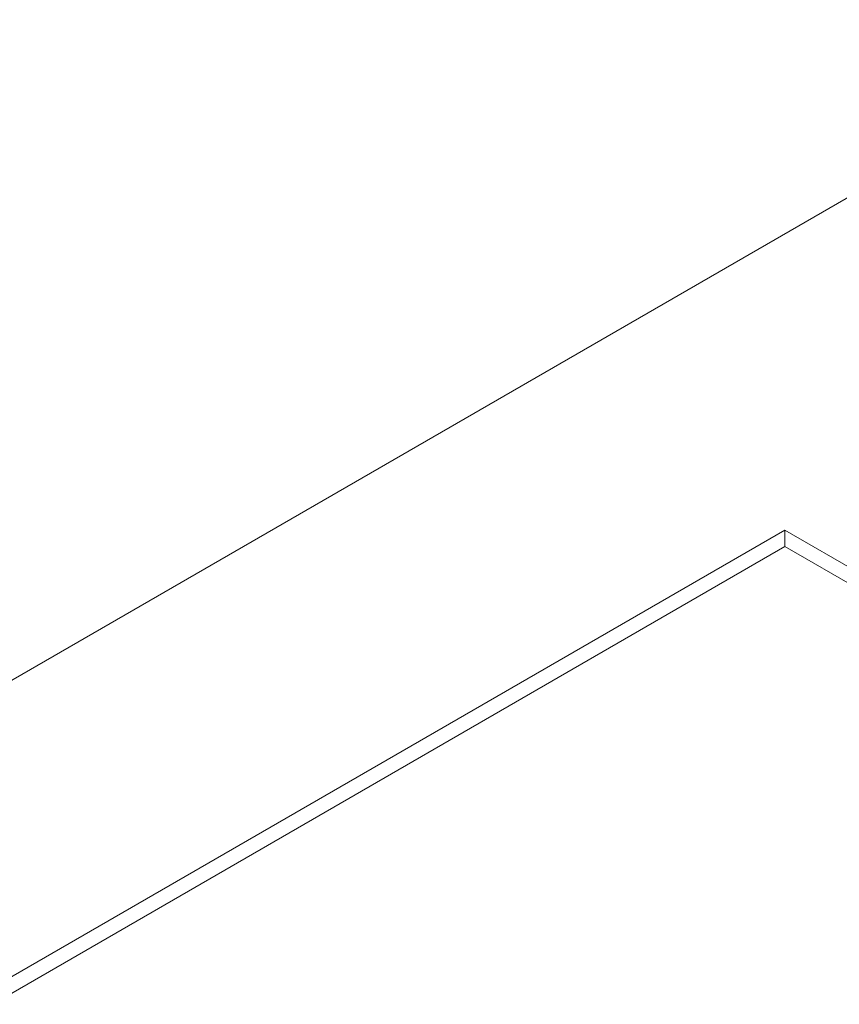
# Model space of a CAD drawing. Header units: millimetres. Extents: x 6528 to 21779, y 617 to 11154.
# Tile 27 of 106: x 13460 to 15493, y 617 to 3058. Entities that reach past the tile are written whole.
import ezdxf

# ---------------------------------------------------------------- set-up
doc = ezdxf.new("R2010")
doc.units = ezdxf.units.MM
doc.layers.add('A-FLOR', color=7, linetype='Continuous', lineweight=5)

msp = doc.modelspace()

# ---------------------------------------------------------------- linework, layer by layer
at = {"layer": 'A-FLOR'}
for p, q in [((16276.7, 3058.3), (13391.7, 1392.7)), ((13391.7, 657.8), (15357.5, 1792.8)), ((15357.5, 1792.8), (15802.9, 1535.6)), ((15357.5, 1751.9), (15357.5, 1792.8)), ((15357.5, 1751.9), (13391.7, 617)), ((15802.9, 1494.8), (15357.5, 1751.9))]:
    msp.add_line(p, q, dxfattribs=at)

doc.saveas('drawing.dxf')
